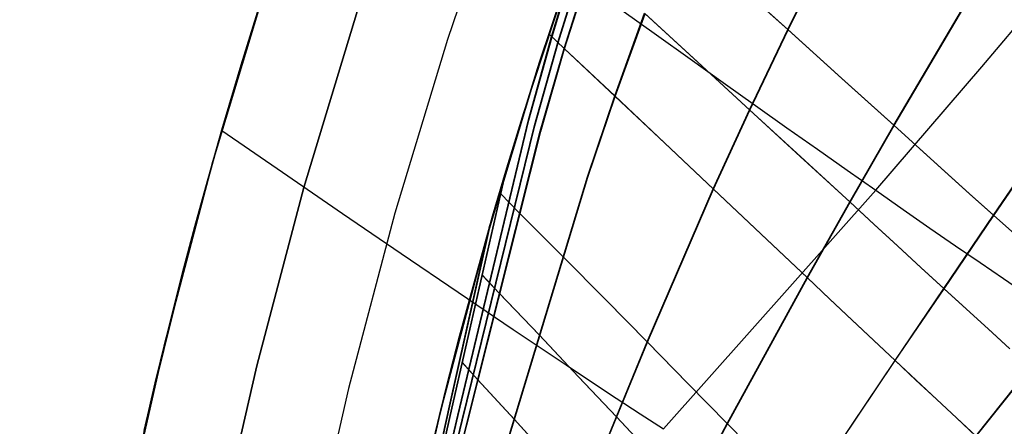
# Model space of a CAD drawing. Header units: millimetres. Extents: x -58 to 58, y -58 to 58.
# Tile 50 of 95: x -57 to -47, y 13 to 17. Entities that reach past the tile are written whole.
import ezdxf

# ---------------------------------------------------------------- set-up
doc = ezdxf.new("R2010")
doc.units = ezdxf.units.MM
doc.header["$MEASUREMENT"] = 0
doc.layers.add('Predefinito', color=5, linetype='Continuous')

msp = doc.modelspace()

# ---------------------------------------------------------------- linework, layer by layer
at = {"layer": 'Predefinito'}
for points in [[(-43.98246472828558, 33.84956124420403), (-45.12461352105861, 32.31128679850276), (-46.21298645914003, 30.73450638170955), (-47.24628650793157, 29.12109907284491), (-48.22328226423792, 27.47298759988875), (-49.14280942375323, 25.79213604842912), (-50.00377216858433, 24.08054752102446), (-50.80514447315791, 22.34026175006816), (-51.54597132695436, 20.5733526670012), (-52.22536987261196, 18.78192593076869), (-52.84253045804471, 16.96811641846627), (-53.39671760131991, 15.13408568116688), (-53.88727086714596, 13.28201936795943), (-54.3136056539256, 11.41412462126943), (-54.67521389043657, 9.532627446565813), (-54.97166464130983, 7.639770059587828), (-55.20260462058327, 5.73780821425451), (-55.36775861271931, 3.829008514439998)], [(-46.75072572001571, 33.47565749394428), (-47.87831930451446, 31.84205616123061), (-48.9488553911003, 30.1705080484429), (-49.96105820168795, 28.46300517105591), (-50.91372147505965, 26.72158239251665), (-51.80570990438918, 24.94831499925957), (-52.63596049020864, 23.14531622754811), (-53.40348380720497, 21.31473474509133), (-54.10736518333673, 19.45875209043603), (-54.74676578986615, 17.57958007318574), (-55.32092364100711, 15.67945813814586), (-55.82915450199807, 13.76065069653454), (-56.27085270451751, 11.82544442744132), (-56.64549186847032, 9.87614555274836), (-56.95262552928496, 7.915077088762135), (-57.19188766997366, 5.944576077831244), (-57.36299315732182, 3.96699080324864)], [(-57.36299315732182, 3.966990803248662), (-57.19188766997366, 5.944576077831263), (-56.95262552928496, 7.915077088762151), (-56.64549186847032, 9.876145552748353), (-56.2708527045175, 11.82544442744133), (-55.82915450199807, 13.76065069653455), (-55.32092364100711, 15.67945813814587), (-54.74676578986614, 17.57958007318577), (-54.10736518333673, 19.45875209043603), (-53.40348380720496, 21.31473474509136), (-52.63596049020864, 23.14531622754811), (-51.80570990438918, 24.94831499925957), (-50.91372147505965, 26.72158239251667), (-49.96105820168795, 28.46300517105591), (-48.94885539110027, 30.17050804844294), (-47.87831930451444, 31.84205616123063), (-46.75072572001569, 33.47565749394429)], [(-54.37014134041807, 3.760017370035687), (-54.20796309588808, 5.634424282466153), (-53.98118419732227, 7.502116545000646), (-53.6900749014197, 9.360868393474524), (-53.33498212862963, 11.20846471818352), (-52.91632904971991, 13.04270370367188), (-52.43461458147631, 14.86139945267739), (-51.890412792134, 16.66238459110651), (-51.2843722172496, 18.44351285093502), (-50.61721508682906, 20.20266162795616), (-49.88973646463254, 21.93773451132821), (-49.10280330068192, 23.6466637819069), (-48.25735339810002, 25.32741287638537), (-47.35439429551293, 26.97797881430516), (-46.39500206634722, 28.59639458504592), (-45.38032003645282, 30.18073149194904), (-44.3115574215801, 31.72910145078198), (-43.18998788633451, 33.23965923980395)], [(-43.18998788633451, 33.23965923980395), (-44.31155742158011, 31.72910145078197), (-45.38032003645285, 30.180731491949), (-46.39500206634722, 28.59639458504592), (-47.35439429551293, 26.97797881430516), (-48.25735339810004, 25.32741287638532), (-49.10280330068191, 23.64666378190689), (-49.88973646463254, 21.93773451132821), (-50.61721508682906, 20.20266162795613), (-51.28437221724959, 18.44351285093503), (-51.890412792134, 16.66238459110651), (-52.43461458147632, 14.86139945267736), (-52.91632904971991, 13.04270370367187), (-53.33498212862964, 11.20846471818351), (-53.69007490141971, 9.360868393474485), (-53.98118419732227, 7.50211654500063), (-54.20796309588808, 5.634424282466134), (-54.37014134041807, 3.760017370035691)], [(-56.36537588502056, 3.897999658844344), (-56.19724614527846, 5.8411921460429), (-55.96214508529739, 7.777423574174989), (-55.66035287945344, 9.704386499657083), (-55.29222917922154, 11.6197845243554), (-54.85821268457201, 13.521335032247), (-54.3588206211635, 15.40677190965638), (-53.79464812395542, 17.27384824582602), (-53.16636752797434, 19.12033901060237), (-52.47472756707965, 20.9440437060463), (-51.72055248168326, 22.74278898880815), (-50.90474103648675, 24.51443126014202), (-50.02826544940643, 26.25685922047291), (-49.09217023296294, 27.96799638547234), (-48.09757094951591, 29.64580356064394), (-47.04565288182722, 31.28828127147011), (-45.93766962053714, 32.89347214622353)], [(-45.93766962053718, 32.89347214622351), (-47.04565288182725, 31.28828127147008), (-48.09757094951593, 29.64580356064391), (-49.09217023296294, 27.96799638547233), (-50.02826544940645, 26.25685922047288), (-50.90474103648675, 24.51443126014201), (-51.72055248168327, 22.74278898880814), (-52.47472756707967, 20.94404370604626), (-53.16636752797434, 19.12033901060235), (-53.79464812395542, 17.27384824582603), (-54.35882062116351, 15.40677190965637), (-54.85821268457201, 13.521335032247), (-55.29222917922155, 11.61978452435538), (-55.66035287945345, 9.704386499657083), (-55.9621450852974, 7.777423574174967), (-56.19724614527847, 5.841192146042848), (-56.36537588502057, 3.897999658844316)]]:
    msp.add_lwpolyline(points, dxfattribs=at)
at = {"layer": 'Predefinito', "extrusion": (0.8785539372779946, 0.2739252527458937, 0.3912900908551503)}
msp.add_lwpolyline([(30.22361370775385, 340.8640239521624), (30.20737103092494, 340.8436397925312)], dxfattribs=at)
at = {"layer": 'Predefinito', "extrusion": (0.8785486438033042, 0.2739315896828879, -0.391297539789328)}
msp.add_lwpolyline([(30.22359307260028, 8.837787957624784), (30.20971141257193, 8.855208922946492)], dxfattribs=at)
at = {"layer": 'Predefinito', "extrusion": (0.8929983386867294, 0.2462989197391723, 0.3766839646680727)}
msp.add_lwpolyline([(27.97778076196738, 342.819950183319), (27.91192830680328, 342.730013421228)], dxfattribs=at)
at = {"layer": 'Predefinito', "extrusion": (0.8929911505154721, 0.2463069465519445, -0.3766957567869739)}
msp.add_lwpolyline([(27.97825251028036, 9.189433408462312), (27.91425718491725, 9.276833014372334)], dxfattribs=at)
at = {"layer": 'Predefinito', "extrusion": (0.9087199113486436, 0.2155970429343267, 0.3574157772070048)}
msp.add_lwpolyline([(25.45846490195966, 345.0498800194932), (25.35499447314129, 344.8940047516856)], dxfattribs=at)
at = {"layer": 'Predefinito', "extrusion": (0.9087122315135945, 0.2156055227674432, -0.3574301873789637)}
msp.add_lwpolyline([(25.45898967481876, 9.848653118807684), (25.35722320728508, 10.0019602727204)], dxfattribs=at)
at = {"layer": 'Predefinito'}
for points in [[(-52.2262851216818, 15.5777570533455, 28.86942018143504), (-51.86877115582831, 16.72958540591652, 28.76146412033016), (-51.50432025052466, 17.81995141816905, 28.65340434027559), (-51.04766463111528, 19.08869763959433, 28.54600134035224), (-50.42918974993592, 20.6672506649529, 28.4403466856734)], [(-50.47269529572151, 20.56080929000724, 351.5531561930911), (-51.06596686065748, 19.03969119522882, 351.4496747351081), (-51.51148024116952, 17.79923032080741, 351.3446328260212), (-52.03900277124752, 16.1922952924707, 351.1859444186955), (-52.21688810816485, 15.60916138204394, 351.1332056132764)], [(-51.58173079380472, 11.70509327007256, 31.83902176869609), (-50.7322147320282, 13.7746860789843, 31.4306731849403), (-50.0339462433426, 15.3913458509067, 31.106626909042), (-49.6499049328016, 16.2264234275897, 30.9555578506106), (-49.2461068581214, 17.0729324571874, 30.8212155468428), (-48.4100167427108, 18.7531872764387, 30.5975603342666)], [(-51.5790053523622, 11.70190927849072, 348.1543180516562), (-50.7286760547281, 13.7710457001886, 348.562893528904), (-50.0298101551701, 15.3874035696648, 348.88708944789), (-49.6454932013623, 16.2223281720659, 349.038236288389), (-49.241436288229, 17.068687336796, 349.172658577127), (-48.4048740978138, 18.7486754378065, 349.396467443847)], [(-50.55997493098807, 12.85645807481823, 341.7636883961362), (-48.31681663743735, 15.37568729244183, 342.1947216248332), (-47.19547400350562, 16.67863307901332, 342.3846772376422), (-46.07531286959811, 18.00764439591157, 342.5474140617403)], [(-50.55997493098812, 12.85645807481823, 38.23631160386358), (-48.31681663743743, 15.37568729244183, 37.80527837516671), (-47.19547400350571, 16.67863307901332, 37.61532276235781), (-46.07531286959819, 18.00764439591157, 37.45258593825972)], [(-54.6379935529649, 17.91478887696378, 350.0197614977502), (-54.98531012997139, 16.818527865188, 350.0276067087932), (-55.30101572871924, 15.74952886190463, 350.0368641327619), (-55.58878651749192, 14.70159221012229, 350.0470961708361), (-55.96762004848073, 13.18618618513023, 350.0626549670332), (-56.01205307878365, 12.99645543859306, 350.0585612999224), (-56.03440582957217, 12.89943267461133, 350.0531490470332), (-56.06829671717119, 12.7513847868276, 350.0424512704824)], [(-52.84956303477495, 12.50626014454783, 29.40366914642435), (-52.73335224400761, 13.00191911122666, 29.32259159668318), (-51.98537476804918, 16.12144997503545, 28.89437694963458), (-51.7417599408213, 16.9997183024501, 28.7685925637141), (-51.468280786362, 17.8966556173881, 28.6538498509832)], [(-52.84661555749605, 12.50268702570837, 350.5899254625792), (-52.73022739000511, 12.99823791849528, 350.6711035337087), (-51.98121105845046, 16.11713702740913, 351.0998612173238), (-51.7373180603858, 16.9952516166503, 351.225767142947), (-51.4635662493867, 17.892040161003, 351.340629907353)], [(-52.80676426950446, 12.45726212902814, 29.49533749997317), (-52.68794321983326, 12.95120277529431, 29.41305828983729), (-51.92395023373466, 16.06117084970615, 28.97820461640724), (-51.6760532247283, 16.9371030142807, 28.8508440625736), (-51.398450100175, 17.831731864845, 28.7344991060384)], [(-52.80361712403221, 12.45365286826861, 350.4978948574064), (-52.68460135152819, 12.94746548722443, 350.5802582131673), (-51.91939576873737, 16.05673338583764, 351.0155709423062), (-51.6711760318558, 16.9324922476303, 351.143043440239), (-51.3932639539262, 17.826948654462, 351.259503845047)], [(-52.76326219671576, 12.40811477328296, 29.58876939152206), (-52.64176074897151, 12.90025700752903, 29.50535943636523), (-51.86105340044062, 16.00040740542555, 29.0642296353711), (-51.608697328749, 16.8739293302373, 28.935338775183), (-51.3268270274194, 17.7661583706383, 28.8174184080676)], [(-52.76013855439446, 12.40452416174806, 350.4044627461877), (-52.63844301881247, 12.89653866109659, 350.4879555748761), (-51.85652587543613, 15.99599329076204, 350.9295378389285), (-51.6038480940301, 16.8693429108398, 351.058539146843), (-51.3216700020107, 17.7614003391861, 351.17657345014)], [(-50.93399784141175, 10.957547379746, 33.52153029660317), (-49.8865637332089, 12.9131992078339, 33.0656147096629), (-49.0424675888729, 14.4555594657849, 32.7097488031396), (-48.5915907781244, 15.2528562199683, 32.5422053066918), (-48.1252865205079, 16.0621915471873, 32.3908372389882), (-47.1116072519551, 17.7828543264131, 32.1188216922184)], [(-50.93166497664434, 10.95478546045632, 346.4719026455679), (-49.88348335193, 12.9100143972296, 346.927971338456), (-49.0388391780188, 14.4520974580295, 347.283939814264), (-48.5877126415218, 15.2492530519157, 347.451536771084), (-48.1211748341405, 16.0584501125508, 347.602960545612), (-47.1658536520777, 17.6805498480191, 347.860991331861)], [(-49.82672604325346, 17.59621580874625, 30.08688596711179), (-49.2461068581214, 17.0729324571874, 30.8212155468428), (-48.67834125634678, 16.56092053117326, 31.58907326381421), (-48.39985867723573, 16.30976920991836, 31.98569452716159), (-48.1252865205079, 16.0621915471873, 32.3908372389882), (-47.8548580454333, 15.81844208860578, 32.80454403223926), (-47.58880871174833, 15.57878011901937, 33.22684634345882), (-47.32737452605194, 15.34346567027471, 33.65777226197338), (-47.0707914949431, 15.1127587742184, 34.0973498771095), (-46.81929619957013, 14.88692062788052, 34.54560429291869)], [(-49.82178662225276, 17.59173254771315, 349.9070509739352), (-49.241436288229, 17.068687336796, 349.172658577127), (-48.67394710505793, 16.55692317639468, 348.4047542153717), (-48.39560509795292, 16.30589888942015, 348.0081159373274), (-48.1211748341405, 16.0584501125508, 347.602960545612), (-47.85088938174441, 15.81483120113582, 347.1892455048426), (-47.58498400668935, 15.57530123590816, 346.7669394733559), (-47.32369452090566, 15.3401200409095, 346.3360144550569), (-47.0672567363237, 15.1095474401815, 345.896442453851), (-46.81590703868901, 14.88384441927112, 345.4481984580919)], [(-56.04787647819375, 12.84077654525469, 29.97901056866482), (-55.99935133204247, 13.05105304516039, 29.95751746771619), (-55.93056765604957, 13.34247359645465, 29.93634247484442), (-55.82254813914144, 13.78742612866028, 29.91604469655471), (-55.64086503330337, 14.50324578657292, 29.89873299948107), (-55.51055869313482, 14.99448169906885, 29.89803393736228), (-55.3957432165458, 15.41345593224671, 29.90472017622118), (-55.22521493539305, 16.01329558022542, 29.92643163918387), (-55.02094754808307, 16.70165653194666, 29.96822687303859), (-54.83209458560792, 17.31159736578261, 30.02162998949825)], [(-50.99809619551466, 17.27926476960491, 346.4822488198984), (-50.63464674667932, 17.01879844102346, 345.9891949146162), (-50.27816123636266, 16.7638742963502, 345.4840380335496), (-49.92919905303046, 16.51493826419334, 344.9667029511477), (-49.58831958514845, 16.27243627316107, 344.4371144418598), (-49.25608222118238, 16.03681425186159, 343.8951972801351), (-48.93304634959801, 15.8085181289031, 343.3408762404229), (-48.61977135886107, 15.58799383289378, 342.7740760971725), (-48.31681663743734, 15.37568729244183, 342.1947216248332), (-48.02465462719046, 15.1719745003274, 341.6028488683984), (-47.74340998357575, 14.97695170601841, 340.9989389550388), (-47.4731204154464, 14.79064522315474, 340.3835842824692), (-47.21382363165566, 14.61308136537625, 339.7573772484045), (-46.96555734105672, 14.44428644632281, 339.1209102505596), (-46.72835925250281, 14.2842867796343, 338.4747756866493)], [(-50.99809619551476, 17.27926476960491, 33.5177511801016), (-50.63464674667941, 17.01879844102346, 34.01080508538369), (-50.27816123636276, 16.7638742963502, 34.51596196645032), (-49.92919905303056, 16.51493826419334, 35.03329704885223), (-49.58831958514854, 16.27243627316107, 35.56288555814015), (-49.25608222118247, 16.03681425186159, 36.10480271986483), (-48.93304634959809, 15.8085181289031, 36.65912375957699), (-48.61977135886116, 15.58799383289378, 37.22592390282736), (-48.31681663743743, 15.37568729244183, 37.80527837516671), (-48.02465462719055, 15.1719745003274, 38.39715113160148), (-47.74340998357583, 14.97695170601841, 39.00106104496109), (-47.47312041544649, 14.79064522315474, 39.61641571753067), (-47.21382363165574, 14.61308136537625, 40.24262275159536), (-46.96555734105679, 14.44428644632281, 40.87908974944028), (-46.72835925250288, 14.2842867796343, 41.52522431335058)], [(-52.27772796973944, 12.4951165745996, 30.25790245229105), (-51.36239538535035, 15.51746355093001, 29.76896837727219), (-51.0742566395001, 16.3718428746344, 29.6283668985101), (-50.7582374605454, 17.2449366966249, 29.4983789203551)], [(-52.27460569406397, 12.49156001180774, 349.7354073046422), (-51.35808839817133, 15.51324430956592, 350.2247421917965), (-51.0696366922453, 16.3674589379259, 350.365442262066), (-50.7533195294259, 17.2403876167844, 350.495532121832)], [(-50.7582374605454, 17.2449366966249, 29.4983789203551), (-50.19868621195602, 16.73104630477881, 30.21095777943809), (-49.6499049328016, 16.2264234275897, 30.9555578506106), (-49.11362715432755, 15.73302809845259, 31.7325448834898), (-48.5915907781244, 15.2528562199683, 32.5422053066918), (-48.3364567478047, 15.01835612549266, 32.95936821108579), (-48.08553628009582, 14.78791715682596, 33.38478184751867), (-47.83904787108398, 14.56179262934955, 33.81846175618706), (-47.5972100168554, 14.3402358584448, 34.2604234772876), (-47.36024141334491, 14.1235005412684, 34.71067947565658), (-47.12836163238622, 13.91183911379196, 35.16922939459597), (-46.90179048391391, 13.70550299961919, 35.63606954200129)], [(-50.7533195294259, 17.2403876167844, 350.495532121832), (-50.19401720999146, 16.7267186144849, 349.7828870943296), (-49.6454932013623, 16.2223281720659, 349.038236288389), (-49.10947954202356, 15.7291748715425, 348.2612147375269), (-48.5877126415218, 15.2492530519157, 347.451536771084), (-48.33271489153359, 15.01488049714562, 347.0343716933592), (-48.08193148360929, 14.78457045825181, 346.608960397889), (-47.83558072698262, 14.55857603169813, 346.1752874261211), (-47.5938809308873, 14.3371503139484, 345.733337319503), (-47.35705060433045, 14.12054677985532, 345.2830976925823), (-47.12530913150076, 13.90901763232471, 344.8245689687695), (-46.89887613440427, 13.70281405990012, 344.3577549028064)], [(-51.77125805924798, 17.02908392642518, 351.2687351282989), (-51.6038480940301, 16.8693429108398, 351.058539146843), (-51.0696366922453, 16.3674589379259, 350.365442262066), (-50.54441918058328, 15.87282686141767, 349.641735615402), (-50.0298101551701, 15.3874035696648, 348.88708944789), (-49.52741770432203, 14.91316319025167, 348.101220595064), (-49.0388391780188, 14.4520974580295, 347.283939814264), (-48.80022823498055, 14.2271284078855, 346.8634715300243), (-48.56566740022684, 14.00619991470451, 346.4351069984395), (-48.33535480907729, 13.78955904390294, 345.9988441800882), (-48.1094885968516, 13.5774528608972, 345.554681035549), (-47.88826671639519, 13.37012786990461, 345.1026187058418), (-47.67188700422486, 13.16782554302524, 344.6426701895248), (-47.46054742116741, 12.97078539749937, 344.1748512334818), (-47.2544459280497, 12.7792469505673, 343.699177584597), (-47.05410818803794, 12.59362523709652, 343.2163225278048), (-46.85994986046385, 12.41419800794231, 342.727247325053)], [(-51.77114509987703, 17.02900902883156, 28.73139315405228), (-51.608697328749, 16.8739293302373, 28.935338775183), (-51.0742566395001, 16.3718428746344, 29.6283668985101), (-50.54880091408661, 15.87699559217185, 30.35201941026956), (-50.0339462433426, 15.3913458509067, 31.106626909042), (-49.53130219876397, 14.91686933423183, 31.89247337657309), (-49.0424675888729, 14.4555594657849, 32.7097488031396), (-48.80372737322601, 14.23046588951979, 33.1302210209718), (-48.5690366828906, 14.00941153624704, 33.55859399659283), (-48.33859382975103, 13.7926437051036, 33.99486983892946), (-48.1125971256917, 13.5804096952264, 34.4390506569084), (-47.89124469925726, 13.37295624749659, 34.89113537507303), (-47.67473455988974, 13.17052507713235, 35.35111104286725), (-47.4632648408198, 12.97335594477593, 35.81896195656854), (-47.2570336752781, 12.7816886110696, 36.2946724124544), (-47.05656387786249, 12.59593717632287, 36.77757851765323), (-46.86227081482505, 12.41637990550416, 37.26672367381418)], [(-50.0784737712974, 10.6520009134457, 35.1944226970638), (-48.1125971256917, 13.5804096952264, 34.4390506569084), (-47.5972100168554, 14.3402358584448, 34.2604234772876), (-47.0707914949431, 15.1127587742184, 34.0973498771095), (-45.9407019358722, 16.7643669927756, 33.8003453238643)], [(-50.0763852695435, 10.6495905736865, 344.799189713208), (-48.1094885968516, 13.5774528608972, 345.554681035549), (-47.5938809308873, 14.3371503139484, 345.733337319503), (-47.0672567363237, 15.1095474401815, 345.896442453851), (-46.0018292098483, 16.6662203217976, 346.178020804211)], [(-55.22695705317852, 16.00728617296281, 350.0000000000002), (-54.5839397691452, 15.56567342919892, 349.1040715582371), (-53.95073743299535, 15.13188523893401, 348.1709341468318), (-53.33096321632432, 14.70883207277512, 347.2001050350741), (-52.72823029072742, 14.29942440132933, 346.1911014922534), (-52.43438342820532, 14.10074714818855, 345.6721334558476), (-52.14615182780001, 13.90657269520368, 345.1434407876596), (-51.86398713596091, 13.71726485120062, 344.6049631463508), (-51.58834099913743, 13.53318742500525, 344.0566401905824), (-51.31966506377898, 13.35470422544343, 343.4984115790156), (-51.058410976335, 13.18217906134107, 342.9302169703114), (-50.80503038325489, 13.01597574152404, 342.3519960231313), (-50.55997493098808, 12.85645807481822, 341.7636883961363)], [(-55.22695705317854, 16.00728617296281, 29.99999999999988), (-54.58393976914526, 15.56567342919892, 30.89592844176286), (-53.95073743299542, 15.13188523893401, 31.82906585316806), (-53.33096321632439, 14.70883207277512, 32.79989496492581), (-52.72823029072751, 14.29942440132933, 33.80889850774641), (-52.43438342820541, 14.10074714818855, 34.32786654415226), (-52.1461518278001, 13.90657269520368, 34.85655921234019), (-51.86398713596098, 13.71726485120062, 35.39503685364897), (-51.5883409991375, 13.53318742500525, 35.94335980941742), (-51.31966506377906, 13.35470422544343, 36.50158842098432), (-51.05841097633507, 13.18217906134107, 37.06978302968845), (-50.80503038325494, 13.01597574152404, 37.64800397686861), (-50.55997493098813, 12.85645807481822, 38.23631160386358)], [(-52.21688810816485, 15.60916138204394, 351.1332056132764), (-52.52196605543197, 14.54962239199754, 351.0614167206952), (-52.84276211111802, 13.33754429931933, 350.9905199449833), (-52.94167694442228, 12.93962051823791, 350.9539926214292), (-53.01610369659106, 12.63091210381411, 350.9171435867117)], [(-52.21688810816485, 15.60916138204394, 351.1332056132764), (-52.79573788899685, 13.0739722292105, 350.8023169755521), (-52.9084526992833, 12.57611281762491, 350.7231933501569)], [(-53.0188442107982, 12.6195122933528, 29.08465024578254), (-52.94553644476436, 12.92390057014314, 29.04795634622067), (-52.84892787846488, 13.31319180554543, 29.01155983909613), (-52.71450663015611, 13.83586976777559, 28.97575362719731), (-52.36590549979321, 15.10238813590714, 28.90546966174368), (-52.2262851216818, 15.5777570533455, 28.86942018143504)], [(-52.90951701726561, 12.57753642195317, 29.27440343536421), (-52.79687131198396, 13.07542652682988, 29.19532494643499), (-52.2262851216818, 15.5777570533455, 28.86942018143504)], [(-52.2820555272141, 15.3425880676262, 28.9032756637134), (-52.08789774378, 15.1431526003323, 29.1952104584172), (-51.6261269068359, 14.6796404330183, 29.9116448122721), (-51.17378440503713, 14.22278299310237, 30.65672482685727), (-50.7322147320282, 13.7746860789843, 31.4306731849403), (-50.30272599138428, 13.33746208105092, 32.23363578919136), (-49.8865637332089, 12.9131992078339, 33.0656147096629), (-49.48494592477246, 12.50395725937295, 33.92654244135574), (-49.0990472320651, 12.1117115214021, 34.8162267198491), (-48.912355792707, 11.92256802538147, 35.27177988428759), (-48.73002704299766, 11.73838223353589, 35.73442116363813), (-48.55220378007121, 11.55937416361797, 36.20410687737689), (-48.3790288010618, 11.3857638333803, 36.68079334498), (-48.21090666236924, 11.21790603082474, 37.16383789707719), (-48.04815148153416, 11.05601781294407, 37.6523485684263), (-47.7387705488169, 10.7502038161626, 38.6440977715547), (-47.45059819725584, 10.46821267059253, 39.65341534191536), (-47.18303054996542, 10.20959849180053, 40.6788315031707), (-46.93565061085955, 9.97396358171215, 41.71873901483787)], [(-52.28057957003, 15.3409903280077, 351.094483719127), (-52.0837009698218, 15.13891425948, 350.798446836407), (-51.6221434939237, 14.6755875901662, 350.081967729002), (-51.17002089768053, 14.21893003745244, 349.3368571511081), (-50.7286760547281, 13.7710457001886, 348.562893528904), (-50.29941550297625, 13.33404511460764, 347.7599319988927), (-49.88348335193, 12.9100143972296, 346.927971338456), (-49.48209619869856, 12.50101116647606, 346.0670797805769), (-49.0964274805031, 12.109008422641, 345.177450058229), (-48.90985040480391, 11.91998730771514, 344.7219311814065), (-48.72763542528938, 11.73592410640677, 344.259328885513), (-48.5499252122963, 11.55703855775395, 343.7896868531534), (-48.3768624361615, 11.3835504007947, 343.313048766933), (-48.20885393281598, 11.21581494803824, 342.8300658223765), (-48.04621404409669, 11.0540486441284, 342.341634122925), (-47.7370558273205, 10.7484692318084, 341.350068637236), (-47.44908687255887, 10.46669454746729, 340.3409487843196), (-47.18170782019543, 10.20828105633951, 339.3157490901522), (-46.93450243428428, 9.97283137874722, 338.2760749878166)], [(-52.92814163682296, 12.59952639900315, 350.7655841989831), (-52.81660005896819, 13.09810614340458, 350.8440508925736), (-52.36979395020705, 15.09052563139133, 351.0942364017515)], [(-52.9311324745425, 12.60312117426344, 29.22796742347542), (-52.81976863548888, 13.10180972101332, 29.14960183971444), (-52.39319411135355, 15.00723219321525, 28.91190181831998)], [(-52.4771565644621, 14.4822511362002, 29.0203253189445), (-52.2977462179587, 14.2915627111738, 29.3185002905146), (-51.8735245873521, 13.8484884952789, 30.0473272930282), (-51.45926361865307, 13.41150700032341, 30.80369485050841), (-51.0561655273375, 12.9828541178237, 31.587805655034), (-50.66537033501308, 12.56477150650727, 32.39976499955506), (-50.2879106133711, 12.1594561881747, 33.2394978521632), (-49.9247715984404, 11.76905828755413, 34.1068435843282), (-49.5768653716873, 11.3955947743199, 35.0014943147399), (-49.24507900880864, 11.04099838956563, 35.92308205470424), (-48.9302755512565, 10.7070160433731, 36.8711527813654), (-48.63413962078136, 10.39567121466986, 37.84273663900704), (-48.3577162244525, 10.1078670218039, 38.8330485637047), (-48.10061146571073, 9.843420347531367, 39.83957895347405), (-47.86220833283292, 9.601826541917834, 40.86093666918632), (-47.64207492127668, 9.382620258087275, 41.89560792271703), (-47.4397793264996, 9.18533614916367, 42.9420789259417), (-47.25495624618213, 9.0095000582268, 43.99889689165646), (-47.08742295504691, 8.85469870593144, 45.06475664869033), (-46.93702141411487, 8.720558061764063, 46.13836583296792)], [(-52.4757873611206, 14.480717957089, 350.977380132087), (-52.2938860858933, 14.2875085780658, 350.675040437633), (-51.869872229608, 13.8446085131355, 349.946182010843), (-51.45582422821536, 13.40781700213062, 349.1897966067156), (-51.0529424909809, 12.9793681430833, 348.405682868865), (-50.66236532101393, 12.56150157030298, 347.5937367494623), (-50.2851237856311, 12.1564119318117, 346.75403426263), (-49.92220174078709, 11.76624685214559, 345.8867368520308), (-49.5745101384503, 11.3930206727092, 344.992152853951), (-49.24293504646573, 11.03866350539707, 344.0706505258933), (-48.9283387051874, 10.704919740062, 343.122683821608), (-48.63241141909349, 10.39381196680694, 342.1512504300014), (-48.356189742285, 10.1062344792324, 341.161129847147), (-48.09926871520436, 9.841996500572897, 340.1548038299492), (-47.86103546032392, 9.60059555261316, 339.1336680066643), (-47.64105890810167, 9.381566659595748, 338.0992344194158), (-47.4389079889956, 9.18444484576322, 337.053015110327), (-47.25421812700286, 9.008756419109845, 335.9964612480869), (-47.08680699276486, 8.85408864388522, 334.9308766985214), (-46.93651688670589, 8.720067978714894, 333.8575525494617)], [(-52.6867057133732, 13.5604829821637, 29.1305180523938), (-52.5231067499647, 13.3798351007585, 29.4363682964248), (-52.1383158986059, 12.9610789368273, 30.1804971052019), (-51.76384212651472, 12.54820073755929, 30.95075586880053)], [(-52.6854541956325, 13.5590202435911, 350.867120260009), (-52.5196017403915, 13.3759965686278, 350.557027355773), (-52.1350112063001, 12.9574053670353, 349.812883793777), (-51.76074135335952, 12.54470895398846, 349.0426234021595)], [(-47.2570336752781, 12.7816886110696, 36.2946724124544), (-46.6807477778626, 13.5047436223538, 36.111196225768)], [(-47.2544459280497, 12.7792469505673, 343.699177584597), (-46.6779712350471, 13.5021872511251, 343.882659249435)]]:
    msp.add_polyline3d(points, dxfattribs=at)

doc.saveas('drawing.dxf')
